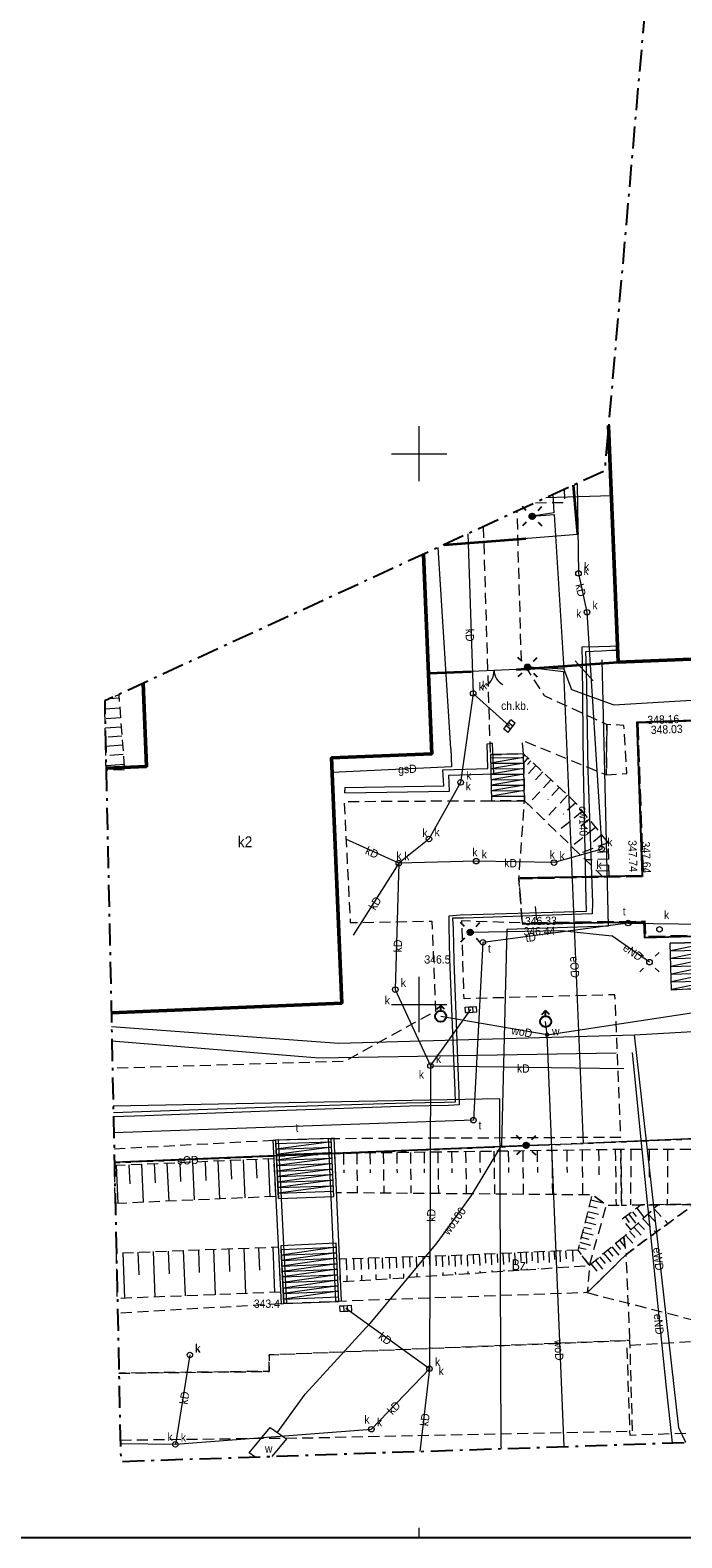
# Model space of a CAD drawing. Header units: metres. Extents: x 6605396 to 6605688, y 5559202 to 5559407.
# Tile 3 of 12: x 6605515 to 6605574, y 5559202 to 5559338. Entities that reach past the tile are written whole.
import ezdxf

# ---------------------------------------------------------------- set-up
doc = ezdxf.new("R2010")
doc.units = ezdxf.units.M
doc.header["$MEASUREMENT"] = 0
for name, pattern in [('1.0_0.5', [1.5, 1, -0.5]), ('1.5_0.5', [2, 1.5, -0.5]), ('212-500', [3.5, 2, -0.625, 0.25, -0.625]), ('egug-500', [1, 0.5, -0.5]), ('otob_500', [0])]:
    doc.linetypes.add(name, pattern=pattern)
doc.layers.get('0').update_dxf_attribs({"color": 2, "linetype": 'CONTINUOUS', "lineweight": 5})
for name, color, linetype in [('000 Inne (niezydentyfikowane)', 7, 'CONTINUOUS'), ('210-oznaczenie konturu użytku gruntowego', 7, 'CONTINUOUS'), ('218-kontur użytku gruntowego', 7, 'CONTINUOUS'), ('312-budynek ewidencyjny', 7, 'CONTINUOUS'), ('312-oznaczenie budynku ewidencyjnego-Atr117', 7, 'CONTINUOUS'), ('brama', 7, 'CONTINUOUS'), ('chodnik', 7, 'CONTINUOUS'), ('chodnik-Atr17', 7, 'CONTINUOUS'), ('hydrant', 7, 'CONTINUOUS'), ('jezdnia', 7, 'CONTINUOUS'), ('komora podziemna', 7, 'CONTINUOUS'), ('kratka ściekowa', 7, 'CONTINUOUS'), ('krawężnik', 7, 'CONTINUOUS'), ('latarnia', 7, 'CONTINUOUS'), ('maszt oświetleniowy', 7, 'CONTINUOUS'), ('Obszar opracowania', 7, 'CONTINUOUS'), ('obudowa ochronna przewodu', 7, 'CONTINUOUS'), ('ogrodzenie trwałe', 7, 'CONTINUOUS'), ('pikieta naturalna', 7, 'CONTINUOUS'), ('pikieta naturalna-Atr2', 7, 'CONTINUOUS'), ('pikieta sztuczna', 7, 'CONTINUOUS'), ('pikieta sztuczna-Atr2', 7, 'CONTINUOUS'), ('plac gier i zabaw', 7, 'CONTINUOUS'), ('przewód ciepłowniczy', 7, 'CONTINUOUS'), ('przewód ciepłowniczy-Atr1', 7, 'CONTINUOUS'), ('przewód elektroenergetyczny podziemny', 7, 'CONTINUOUS'), ('przewód elektroenergetyczny podziemny-Atr1', 7, 'CONTINUOUS'), ('przewód gazowy', 7, 'CONTINUOUS'), ('przewód gazowy-Atr1', 7, 'CONTINUOUS'), ('przewód kanalizacyjny', 7, 'CONTINUOUS'), ('przewód kanalizacyjny-Atr1', 7, 'CONTINUOUS'), ('przewód telekomunikacyjny podziemny', 7, 'CONTINUOUS'), ('przewód telekomunikacyjny podziemny-Atr1', 7, 'CONTINUOUS'), ('przewód wodociągowy', 7, 'CONTINUOUS'), ('przewód wodociągowy-Atr1', 7, 'CONTINUOUS'), ('Punkt budynku', 7, 'CONTINUOUS'), ('Ramki i opis wydruku', 7, 'CONTINUOUS'), ('schody w ciągu komunikacyjnym', 7, 'CONTINUOUS'), ('skarpa nieumocniona', 7, 'CONTINUOUS'), ('studnia kanalizacyjna', 7, 'CONTINUOUS'), ('studnia kanalizacyjna-Atr17', 7, 'CONTINUOUS'), ('słup przewodów napowietrznych', 7, 'CONTINUOUS'), ('Wstawianie ramki sekcyjnej z opisem', 7, 'CONTINUOUS'), ('właz do komory lub kanału', 7, 'CONTINUOUS'), ('właz do komory lub kanału - okrągły', 7, 'CONTINUOUS'), ('właz do komory lub kanału - okrągły-Atr17', 7, 'CONTINUOUS'), ('właz do komory lub kanału-Atr17', 7, 'CONTINUOUS'), ('zasuwa lub zawór', 7, 'CONTINUOUS'), ('zasuwa lub zawór-Atr17', 7, 'CONTINUOUS'), ('ściana oporowa (linia)', 7, 'CONTINUOUS')]:
    doc.layers.add(name, color=color, linetype=linetype)
doc.styles.get("Standard").update_dxf_attribs({"font": 'Working1250.shx', "width": 0.75})
doc.linetypes.add('902-500', pattern='A,3.75,0,[1,ksztalty.shx,S=0.5,R=0,X=0,Y=0],3.75', length=7.5)
doc.linetypes.add('otdn_500', pattern='A,5,0,[21,ksztalty.shx,S=0.5,R=0,X=-1,Y=0]', length=5)

# ---------------------------------------------------------------- blocks, each defined once
blk = doc.blocks.new('PUNKTBUD')
at = {"color": 0}
blk.add_circle((0, 0), 0.045, dxfattribs=at)
blk = doc.blocks.new('US15')
at = {"color": 0, "linetype": 'Continuous', "lineweight": 13}
blk.add_circle((0, 0), 0.25, dxfattribs=at)
blk = doc.blocks.new('US22')
at = {"color": 0, "linetype": 'Continuous', "lineweight": 13}
blk.add_circle((0, 0), 0.25, dxfattribs=at)
blk = doc.blocks.new('SUEM')
at = {"linetype": 'Continuous'}
h = blk.add_hatch(color=0, dxfattribs=at)
h.dxf.hatch_style = 1
edge = h.paths.add_edge_path()
edge.add_arc((0, 0), 0.25, 0, 360)
at = {"color": 0, "linetype": 'Continuous'}
for p, q in [((-0.53, 0.531), (-0.882, 0.885)), ((0.532, 0.531), (0.884, 0.885)), ((-0.53, -0.53), (-0.882, -0.883)), ((0.532, -0.53), (0.884, -0.883))]:
    blk.add_line(p, q, dxfattribs=at)
blk.add_circle((0, 0), 0.25, dxfattribs=at)
blk = doc.blocks.new('SM01')
at = {"color": 0, "linetype": 'Continuous', "lineweight": 13}
for p, q in [((-0.53, 0.531), (-0.883, 0.884)), ((0.531, 0.531), (0.884, 0.884)), ((-0.53, -0.53), (-0.883, -0.883)), ((0.531, -0.53), (0.884, -0.883))]:
    blk.add_line(p, q, dxfattribs=at)
blk.add_circle((0, 0), 0.25, dxfattribs=at)
blk = doc.blocks.new('US05')
at = {"color": 0, "linetype": 'Continuous', "lineweight": 13}
for p, q in [((-0.525, -0.25), (-0.525, 0.25)), ((-0.525, 0.25), (-0.175, 0.25)), ((-0.175, -0.25), (-0.175, 0.25)), ((-0.175, 0.25), (0.175, 0.25)), ((0.175, -0.25), (0.175, 0.25)), ((0.175, 0.25), (0.525, 0.25)), ((0.525, -0.25), (0.525, 0.25)), ((-0.525, -0.25), (-0.175, -0.25)), ((-0.175, -0.25), (0.175, -0.25)), ((0.175, -0.25), (0.525, -0.25))]:
    blk.add_line(p, q, dxfattribs=at)
blk = doc.blocks.new('SUWH')
at = {"color": 0, "linetype": 'Continuous'}
for p in [(-0.354, 0.646), (0, 0.5), (0.354, 0.646)]:
    blk.add_line(p, (0, 1), dxfattribs=at)
blk.add_circle((0, 0), 0.5, dxfattribs=at)
blk = doc.blocks.new('US25')
at = {"linetype": 'Continuous', "lineweight": 0}
h = blk.add_hatch(color=0, dxfattribs=at)
edge = h.paths.add_edge_path()
edge.add_arc((0, 0), 0.2, 0, 360)
blk = doc.blocks.new('OK02')
at = {"color": 0, "linetype": 'Continuous', "lineweight": 0}
for centre, start, end in [((-1.5, 0), 0, 60), ((1.5, 0), 120, 180)]:
    blk.add_arc(centre, 1.5, start, end, dxfattribs=at)
blk = doc.blocks.new('PW01')
at = {"linetype": 'Continuous', "lineweight": 13}
h = blk.add_hatch(color=0, dxfattribs=at)
edge = h.paths.add_edge_path()
edge.add_arc((0, 0), 0.045, 0, 360)

msp = doc.modelspace()

# ---------------------------------------------------------------- linework, layer by layer
at = {"layer": '000 Inne (niezydentyfikowane)', "color": 7, "linetype": 'Continuous', "lineweight": 13}
for p, q in [((6605522.84, 5559276.9), (6605521.486, 5559276.797)), ((6605522.77, 5559277.81), (6605521.888, 5559277.743)), ((6605522.91, 5559276.03), (6605521.59, 5559275.93)), ((6605522.97, 5559275.18), (6605521.522, 5559275.072)), ((6605523.04, 5559274.36), (6605521.79, 5559274.26)), ((6605523.1, 5559273.54), (6605521.557, 5559273.419)), ((6605523.16, 5559272.69), (6605521.93, 5559272.6)), ((6605523.23, 5559271.79), (6605521.594, 5559271.665)), ((6605529.43, 5559235.71), (6605529.58, 5559232.25)), ((6605530.58, 5559235.76), (6605530.66, 5559234.03)), ((6605531.74, 5559235.81), (6605531.89, 5559232.35)), ((6605532.89, 5559235.86), (6605532.97, 5559234.13)), ((6605534.04, 5559235.91), (6605534.19, 5559232.45)), ((6605535.19, 5559235.96), (6605535.26, 5559234.23)), ((6605536.3, 5559236.01), (6605536.45, 5559232.55)), ((6605522.51, 5559235.4), (6605522.66, 5559231.94)), ((6605523.66, 5559235.45), (6605523.74, 5559233.72)), ((6605524.82, 5559235.5), (6605524.97, 5559232.04)), ((6605525.97, 5559235.55), (6605526.05, 5559233.82)), ((6605527.12, 5559235.6), (6605527.28, 5559232.14)), ((6605528.28, 5559235.66), (6605528.35, 5559233.93)), ((6605524.48, 5559227.52), (6605524.56, 5559225.45)), ((6605525.86, 5559227.57), (6605526.01, 5559223.44)), ((6605527.23, 5559227.62), (6605527.31, 5559225.56)), ((6605528.6, 5559227.67), (6605528.76, 5559223.55)), ((6605529.98, 5559227.72), (6605530.05, 5559225.66)), ((6605531.35, 5559227.77), (6605531.5, 5559223.65)), ((6605532.72, 5559227.82), (6605532.8, 5559225.76)), ((6605534.08, 5559227.87), (6605534.24, 5559223.76)), ((6605535.43, 5559227.92), (6605535.51, 5559225.87)), ((6605536.71, 5559227.97), (6605536.86, 5559223.86)), ((6605523.11, 5559227.47), (6605523.26, 5559223.34))]:
    msp.add_line(p, q, dxfattribs=at)
at = {"layer": '218-kontur użytku gruntowego', "color": 3, "linetype": 'egug-500', "lineweight": 18, "flags": 128}
for points in [[(6605522.357, 5559235.63), (6605593.27, 5559238.55)], [(6605593.27, 5559238.55), (6605522.357, 5559235.63)]]:
    msp.add_lwpolyline(points, dxfattribs=at)
at = {"layer": '312-budynek ewidencyjny', "color": 7, "linetype": 'Continuous', "lineweight": 50, "flags": 128}
for points in [[(6605568.06, 5559281.07), (6605567.178, 5559302.548)], [(6605550.395, 5559290.874), (6605551.14, 5559272.76)], [(6605593.89, 5559282.13), (6605568.06, 5559281.07)], [(6605525.27, 5559271.6), (6605524.958, 5559279.157)], [(6605551.14, 5559272.76), (6605542.05, 5559272.39)], [(6605521.599, 5559271.448), (6605525.27, 5559271.6)], [(6605542.05, 5559272.39), (6605542.97, 5559250.11)], [(6605542.97, 5559250.11), (6605522.069, 5559249.248)]]:
    msp.add_lwpolyline(points, dxfattribs=at)
at = {"layer": 'brama', "color": 7, "linetype": 'otob_500', "lineweight": 18, "flags": 128}
msp.add_lwpolyline([(6605558.83, 5559280.4), (6605554.75, 5559280.23)], dxfattribs=at)
at = {"layer": 'chodnik', "color": 7, "linetype": '1.0_0.5', "lineweight": 18, "flags": 128}
for points in [[(6605560.55, 5559295.552), (6605563.21, 5559295.57), (6605563.184, 5559296.765)], [(6605556.46, 5559272.68), (6605559.46, 5559272.76), (6605559.36, 5559273.98), (6605566.98, 5559270.84), (6605567.02, 5559275.41), (6605561.38, 5559278.01), (6605559.27, 5559281.24), (6605558.891, 5559294.788)], [(6605555.807, 5559293.367), (6605556.41, 5559273.68), (6605556.46, 5559272.68)], [(6605556.56, 5559268.47), (6605543.19, 5559268.4), (6605543.75, 5559257.43), (6605551.15, 5559257.57), (6605551.48, 5559249.4), (6605543.23, 5559244.83), (6605522.175, 5559244.202)], [(6605522.33, 5559236.901), (6605536.97, 5559237.69), (6605542.03, 5559237.84), (6605568.28, 5559237.96), (6605567.76, 5559250.88), (6605554.07, 5559250.52), (6605553.87, 5559257.62), (6605559.35, 5559257.42), (6605559.04, 5559261.38), (6605559.56, 5559268.5), (6605556.56, 5559268.47)], [(6605522.761, 5559216.53), (6605536.38, 5559216.69), (6605536.38, 5559218.19), (6605569.12, 5559219.5), (6605568.78, 5559227.31), (6605565.25, 5559223.84), (6605542.7, 5559223.05), (6605537.72, 5559222.84), (6605522.646, 5559221.97)], [(6605522.889, 5559210.461), (6605540.28, 5559210.67), (6605569.36, 5559211.28), (6605569.12, 5559219.5), (6605536.38, 5559218.19), (6605536.38, 5559216.69), (6605522.761, 5559216.53)]]:
    msp.add_lwpolyline(points, dxfattribs=at)
msp.add_lwpolyline([(6605567.02, 5559275.41), (6605566.98, 5559270.84), (6605568.84, 5559270.97), (6605568.56, 5559275.34)], close=True, dxfattribs=at)
at = {"layer": 'jezdnia', "color": 7, "linetype": '1.5_0.5', "lineweight": 18, "flags": 128}
msp.add_lwpolyline([(6605569.83, 5559275.53), (6605570.33, 5559261.6), (6605559.04, 5559261.38), (6605559.35, 5559257.42), (6605570.48, 5559257.58), (6605570.53, 5559256.19), (6605590, 5559256.74), (6605589.61, 5559264.93), (6605589.89, 5559266.69), (6605590.37, 5559268.16), (6605590.76, 5559268.9), (6605592.25, 5559270.75), (6605594.22, 5559271.93), (6605596.3, 5559272.88), (6605597.78, 5559273.42), (6605598.73, 5559273.76), (6605599.9, 5559274.21), (6605601.23, 5559274.94), (6605602.45, 5559275.72), (6605603.71, 5559276.78), (6605604.79, 5559277.86), (6605605.7, 5559279.04), (6605606.53, 5559280.33), (6605607.12, 5559281.69), (6605607.54, 5559283.16), (6605609.69, 5559306.63), (6605609.81, 5559307.3), (6605610.33, 5559308.33), (6605610.73, 5559309), (6605611.42, 5559309.83), (6605611.91, 5559310.27), (6605612.77, 5559310.93), (6605613.51, 5559311.2), (6605613.85, 5559311.23), (6605614.22, 5559312.04), (6605606.93, 5559315.54), (6605605.44, 5559298.46), (6605604.25, 5559284.49), (6605604.04, 5559283.39), (6605603.44, 5559281.98), (6605602.3, 5559280.31), (6605601.2, 5559279.15), (6605599.98, 5559278.22), (6605598.62, 5559277.47), (6605597.22, 5559276.88), (6605596.13, 5559276.62), (6605595.35, 5559276.53), (6605593.39, 5559276.34)], close=True, dxfattribs=at)
at = {"layer": 'komora podziemna', "color": 5, "linetype": 'Continuous', "lineweight": 18, "flags": 128}
for points in [[(6605534.59, 5559209.3), (6605536.49, 5559211.6), (6605537.96, 5559210.56), (6605536.639, 5559208.979)], [(6605535.1, 5559208.928), (6605534.59, 5559209.3)]]:
    msp.add_lwpolyline(points, dxfattribs=at)
at = {"layer": 'krawężnik', "color": 7, "linetype": 'Continuous', "lineweight": 25, "flags": 128}
for points in [[(6605593.38, 5559276.44), (6605569.74, 5559275.61), (6605570.22, 5559261.68), (6605559.14, 5559261.48)], [(6605559.35, 5559257.33), (6605570.39, 5559257.49), (6605570.45, 5559256.08), (6605590.12, 5559256.61), (6605589.74, 5559264.94), (6605590.02, 5559266.65)]]:
    msp.add_lwpolyline(points, dxfattribs=at)
at = {"layer": 'Obszar opracowania', "color": 7, "linetype": '212-500', "lineweight": 25, "flags": 128}
msp.add_lwpolyline([(6605574.41, 5559385.49), (6605566.82, 5559298.44), (6605521.47, 5559277.55), (6605522.93, 5559208.52), (6605592.75, 5559210.86), (6605640.73, 5559236.61), (6605668.25, 5559364.32)], close=True, dxfattribs=at)
at = {"layer": 'obudowa ochronna przewodu', "color": 52, "linetype": 'Continuous', "lineweight": 35, "flags": 128}
for points in [[(6605564.38, 5559292.68), (6605563.994, 5559297.138)], [(6605552.261, 5559291.734), (6605559.68, 5559292.31)]]:
    msp.add_lwpolyline(points, dxfattribs=at)
at = {"layer": 'ogrodzenie trwałe', "color": 7, "linetype": '902-500', "lineweight": 35, "flags": 128}
for points in [[(6605558.83, 5559280.4), (6605568.06, 5559281.07)], [(6605550.84, 5559280.07), (6605554.75, 5559280.23)]]:
    msp.add_lwpolyline(points, dxfattribs=at)
at = {"layer": 'plac gier i zabaw', "color": 7, "linetype": '1.0_0.5', "lineweight": 18, "flags": 128}
for points in [[(6605565.25, 5559223.84), (6605575.31, 5559221.25), (6605587.69, 5559221.73), (6605585.74, 5559224.92), (6605582.4, 5559228.48), (6605579.26, 5559230.33), (6605574.96, 5559231.86), (6605570.53, 5559228.62), (6605568.78, 5559227.31)], [(6605582.72, 5559217.39), (6605575.35, 5559217.03), (6605575.33, 5559219.42), (6605568.83, 5559219.04), (6605569.1, 5559210.91), (6605582.82, 5559211.4)]]:
    msp.add_lwpolyline(points, close=True, dxfattribs=at)
at = {"layer": 'przewód ciepłowniczy', "color": 212, "linetype": 'Continuous', "lineweight": 18, "flags": 128}
for points in [[(6605567.44, 5559296.18), (6605561.503, 5559295.991)], [(6605522.26, 5559240.179), (6605524.8, 5559240.28), (6605536.84, 5559240.72), (6605548.85, 5559241.08), (6605552.29, 5559241.12), (6605553.29, 5559241.15), (6605553.26, 5559242.14), (6605552.78, 5559254.15), (6605552.71, 5559257.12), (6605552.71, 5559258.06), (6605553.71, 5559258.14), (6605564.22, 5559258.44), (6605565.17, 5559258.48), (6605565.16, 5559259.47), (6605564.92, 5559271.45), (6605564.81, 5559280.96), (6605564.8, 5559282.47), (6605566.28, 5559282.5), (6605567.32, 5559282.52), (6605568, 5559282.56)], [(6605568.02, 5559282.13), (6605567.46, 5559282.12), (6605566.55, 5559282.07), (6605565.1, 5559282.02), (6605565.15, 5559280.54), (6605565.29, 5559271.24), (6605565.72, 5559259.22), (6605565.68, 5559258.23), (6605564.76, 5559258.21), (6605554.03, 5559257.83), (6605553.02, 5559257.83), (6605553.07, 5559256.85), (6605553.13, 5559253.93), (6605553.61, 5559241.87), (6605553.63, 5559240.89), (6605552.65, 5559240.84), (6605549.15, 5559240.78), (6605537.15, 5559240.35), (6605525.11, 5559239.89), (6605522.268, 5559239.808)]]:
    msp.add_lwpolyline(points, dxfattribs=at)
at = {"layer": 'przewód elektroenergetyczny podziemny', "color": 1, "linetype": 'Continuous', "lineweight": 18, "flags": 128}
for points in [[(6605569.53, 5559247.24), (6605606.04, 5559249.34), (6605604.09, 5559291.09), (6605603.25, 5559311.57), (6605592.7, 5559310.99)], [(6605562.124, 5559296.277), (6605562.22, 5559294.63), (6605560.25, 5559294.32), (6605562.26, 5559294.48), (6605563.12, 5559280.45), (6605559.83, 5559280.62), (6605563.09, 5559280.23), (6605564.89, 5559237.38)], [(6605564.14, 5559281.21), (6605565.77, 5559279.39)], [(6605563.12, 5559280.45), (6605563.81, 5559278.59), (6605567.67, 5559277.2), (6605586.29, 5559278.32)], [(6605560.52, 5559258.88), (6605560.65, 5559257.67)], [(6605554.63, 5559256.55), (6605562.91, 5559256.73), (6605567.49, 5559256.23)], [(6605570.89, 5559253.84), (6605567.49, 5559256.23)], [(6605522.095, 5559247.996), (6605542.71, 5559246.5), (6605569.53, 5559247.24)], [(6605522.123, 5559246.69), (6605540.9, 5559245.17), (6605567.88, 5559245.61)], [(6605574.187, 5559210.238), (6605573.55, 5559211.58), (6605569.53, 5559247.24)], [(6605572.975, 5559210.197), (6605572.45, 5559215.2), (6605570.38, 5559235.3), (6605569.34, 5559245.64)], [(6605557.483, 5559209.678), (6605557.44, 5559209.82), (6605557.32, 5559241.43), (6605522.248, 5559240.754)], [(6605522.355, 5559235.712), (6605535.52, 5559236.25), (6605559.7, 5559237.22), (6605564.89, 5559237.38)], [(6605564.63, 5559237.42), (6605582.11, 5559238.18)]]:
    msp.add_lwpolyline(points, dxfattribs=at)
at = {"layer": 'przewód gazowy', "color": 52, "linetype": 'Continuous', "lineweight": 18, "flags": 128}
for points in [[(6605552.262, 5559291.734), (6605564.38, 5559292.68), (6605563.995, 5559297.139)], [(6605552.87, 5559273.25), (6605551.713, 5559291.481)], [(6605552.87, 5559273.25), (6605552.94, 5559271.58), (6605542.1, 5559271.06)]]:
    msp.add_lwpolyline(points, dxfattribs=at)
at = {"layer": 'przewód kanalizacyjny', "color": 34, "linetype": 'Continuous', "lineweight": 18, "flags": 128}
for points in [[(6605564.34, 5559297.298), (6605564.45, 5559289.13), (6605565.22, 5559285.61), (6605566.56, 5559264.11)], [(6605554.401, 5559292.719), (6605554.9, 5559278.24), (6605553.76, 5559270.16), (6605550.89, 5559265.02), (6605548.15, 5559262.83)], [(6605554.9, 5559278.24), (6605558.19, 5559275.27)], [(6605548.15, 5559262.83), (6605543.35, 5559265.02)], [(6605566.56, 5559264.11), (6605562.23, 5559262.88), (6605555.17, 5559263.01), (6605548.15, 5559262.83)], [(6605548.15, 5559262.83), (6605544.01, 5559256.3)], [(6605548.15, 5559262.83), (6605547.83, 5559251.35), (6605551.02, 5559244.44)], [(6605551.02, 5559244.44), (6605554.7, 5559249.54)], [(6605551.02, 5559244.44), (6605550.93, 5559216.93)], [(6605551.02, 5559244.44), (6605568.55, 5559244.18)], [(6605550.93, 5559216.93), (6605543.35, 5559222.41)], [(6605529.2, 5559218.18), (6605527.88, 5559210.07)], [(6605527.88, 5559210.07), (6605545.67, 5559211.44), (6605550.93, 5559216.93)], [(6605550.93, 5559216.93), (6605550.063, 5559209.429)], [(6605522.895, 5559210.159), (6605527.88, 5559210.07)]]:
    msp.add_lwpolyline(points, dxfattribs=at)
at = {"layer": 'przewód telekomunikacyjny podziemny', "color": 30, "linetype": 'Continuous', "lineweight": 18, "flags": 128}
for points in [[(6605568.96, 5559257.39), (6605555.78, 5559255.64)], [(6605568.96, 5559257.39), (6605616.84, 5559256.75)], [(6605555.78, 5559255.64), (6605554.92, 5559239.5), (6605522.299, 5559238.348)]]:
    msp.add_lwpolyline(points, dxfattribs=at)
at = {"layer": 'przewód wodociągowy', "color": 5, "linetype": 'Continuous', "lineweight": 18, "flags": 128}
for points in [[(6605566.56, 5559281.29), (6605567.13, 5559257.12), (6605557.96, 5559256.82), (6605557.47, 5559237.24), (6605554.71, 5559232.65), (6605551.59, 5559228.35), (6605545.51, 5559221.05), (6605539.66, 5559214.62)], [(6605561.6, 5559247.25), (6605613.76, 5559255.19)], [(6605561.6, 5559247.25), (6605551.95, 5559248.92)], [(6605561.6, 5559247.25), (6605561.47, 5559248.45)], [(6605563.16, 5559209.868), (6605561.6, 5559247.25)], [(6605537.13, 5559211.1), (6605539.66, 5559214.62)], [(6605535.08, 5559208.927), (6605535.09, 5559208.94)]]:
    msp.add_lwpolyline(points, dxfattribs=at)
at = {"layer": 'Ramki i opis wydruku', "color": 7, "linetype": 'Continuous', "lineweight": 13, "flags": 128}
for points in [[(6605396.17, 5559201.63), (6605688.07, 5559201.63), (6605688.07, 5559406.53), (6605396.17, 5559406.53)], [(6605396.17, 5559201.58), (6605688.07, 5559201.58), (6605688.07, 5559398.58), (6605396.17, 5559398.58)]]:
    msp.add_lwpolyline(points, close=True, dxfattribs=at)
at = {"layer": 'schody w ciągu komunikacyjnym', "color": 7, "linetype": 'Continuous', "lineweight": 18, "flags": 128}
for points in [[(6605556.46, 5559272.68), (6605556.5, 5559271.18), (6605556.5, 5559271.18), (6605556.56, 5559268.47), (6605556.56, 5559268.47), (6605559.56, 5559268.5), (6605559.56, 5559268.5), (6605559.46, 5559272.76), (6605559.46, 5559272.76), (6605556.46, 5559272.68), (6605556.47, 5559272.4), (6605559.47, 5559272.42), (6605556.48, 5559271.9), (6605559.48, 5559271.92), (6605556.49, 5559271.4), (6605559.49, 5559271.42), (6605556.51, 5559270.9), (6605559.5, 5559270.92), (6605556.52, 5559270.4), (6605559.51, 5559270.42), (6605556.53, 5559269.9), (6605559.53, 5559269.92), (6605556.54, 5559269.4), (6605559.54, 5559269.42), (6605556.55, 5559268.9), (6605559.55, 5559268.92)], [(6605576.67, 5559255.67), (6605576.77, 5559251.53), (6605576.77, 5559251.53), (6605572.89, 5559251.29), (6605572.89, 5559251.29), (6605572.78, 5559255.56), (6605572.78, 5559255.56), (6605576.67, 5559255.67), (6605572.78, 5559255.56), (6605576.67, 5559255.66), (6605572.8, 5559254.86), (6605576.69, 5559254.96), (6605572.82, 5559254.16), (6605576.7, 5559254.26), (6605572.83, 5559253.46), (6605576.72, 5559253.56), (6605572.85, 5559252.76), (6605576.74, 5559252.86), (6605572.87, 5559252.06), (6605576.75, 5559252.16), (6605572.89, 5559251.36), (6605574.87, 5559251.41)], [(6605537.24, 5559232.38), (6605542.27, 5559232.57), (6605542.27, 5559232.57), (6605542.03, 5559237.84), (6605542.03, 5559237.84), (6605536.97, 5559237.69), (6605536.97, 5559237.69), (6605537.24, 5559232.38), (6605536.99, 5559237.37), (6605542.04, 5559237.54), (6605537.01, 5559236.87), (6605542.07, 5559237.04), (6605537.04, 5559236.37), (6605542.09, 5559236.55), (6605537.06, 5559235.87), (6605542.11, 5559236.05), (6605537.09, 5559235.37), (6605542.13, 5559235.55), (6605537.11, 5559234.87), (6605542.16, 5559235.05), (6605537.14, 5559234.37), (6605542.18, 5559234.55), (6605537.16, 5559233.87), (6605542.2, 5559234.05), (6605537.19, 5559233.37), (6605542.23, 5559233.55), (6605537.21, 5559232.87), (6605542.25, 5559233.05)], [(6605537.72, 5559222.84), (6605542.7, 5559223.05), (6605542.7, 5559223.05), (6605542.46, 5559228.33), (6605542.46, 5559228.33), (6605537.45, 5559228.1), (6605537.45, 5559228.1), (6605537.72, 5559222.84), (6605537.47, 5559227.75), (6605542.48, 5559227.96), (6605537.49, 5559227.25), (6605542.5, 5559227.46), (6605537.52, 5559226.75), (6605542.52, 5559226.96), (6605537.54, 5559226.25), (6605542.55, 5559226.46), (6605537.57, 5559225.75), (6605542.57, 5559225.96), (6605537.6, 5559225.26), (6605542.59, 5559225.46), (6605537.62, 5559224.76), (6605542.61, 5559224.96), (6605537.65, 5559224.26), (6605542.64, 5559224.46), (6605537.67, 5559223.76), (6605542.66, 5559223.96), (6605537.7, 5559223.26), (6605542.68, 5559223.46)]]:
    msp.add_lwpolyline(points, dxfattribs=at)
at = {"layer": 'skarpa nieumocniona', "color": 7, "linetype": '1.0_0.5', "lineweight": 18, "flags": 128}
for points in [[(6605523.27, 5559271.29), (6605521.6, 5559271.26), (6605521.47, 5559277.55), (6605522.75, 5559278.14)], [(6605559.56, 5559268.5), (6605566.63, 5559261.62), (6605567.24, 5559261.63), (6605567.16, 5559264.67), (6605564.19, 5559268.32), (6605559.46, 5559272.76)], [(6605568.29, 5559236.83), (6605568.36, 5559231.79), (6605580.21, 5559231.91), (6605591.91, 5559229.92), (6605595.13, 5559257.97), (6605596.02, 5559268.44), (6605591.81, 5559258.88), (6605591.5, 5559252.85), (6605587.75, 5559235.15), (6605583.44, 5559236.81)], [(6605536.97, 5559232.57), (6605522.43, 5559231.93), (6605522.36, 5559235.4), (6605536.8, 5559236.03)], [(6605542.31, 5559236.47), (6605542.48, 5559232.94), (6605565.68, 5559232.74), (6605566.98, 5559231.79), (6605568.36, 5559231.79), (6605568.29, 5559236.83)], [(6605565.45, 5559226.3), (6605566.98, 5559231.79), (6605565.68, 5559232.74), (6605564.4, 5559227.7)], [(6605569.21, 5559229.53), (6605571.64, 5559231.82), (6605570.15, 5559231.81), (6605568.41, 5559230.49)], [(6605568.55, 5559228.91), (6605568.78, 5559227.31), (6605570.53, 5559228.62), (6605574.96, 5559231.86), (6605571.64, 5559231.82)], [(6605568.55, 5559228.91), (6605565.45, 5559226.3), (6605565.25, 5559223.84), (6605568.78, 5559227.31)], [(6605537.42, 5559223.88), (6605522.62, 5559223.31), (6605522.53, 5559227.44), (6605537.21, 5559227.99)], [(6605564.4, 5559227.7), (6605553.38, 5559227.21), (6605542.78, 5559226.88), (6605542.81, 5559224.82), (6605565.45, 5559226.3)]]:
    msp.add_lwpolyline(points, close=True, dxfattribs=at)
for points in [[(6605559.86, 5559272.39), (6605559.48, 5559271.98)], [(6605560.59, 5559271.7), (6605559.51, 5559270.56)], [(6605559.57, 5559272.65), (6605559.52, 5559272.6)], [(6605560.14, 5559272.12), (6605559.82, 5559271.77)], [(6605561.96, 5559270.41), (6605559.88, 5559268.19)], [(6605561.22, 5559271.11), (6605560.38, 5559270.21)], [(6605563.46, 5559269.01), (6605561.35, 5559266.76)], [(6605562.71, 5559269.71), (6605561.66, 5559268.59)], [(6605564.82, 5559267.54), (6605562.49, 5559265.64)], [(6605564.2, 5559268.31), (6605563.06, 5559267.26)], [(6605566.01, 5559266.09), (6605563.85, 5559264.33)], [(6605565.43, 5559266.8), (6605564.3, 5559265.89)], [(6605567.15, 5559264.68), (6605564.51, 5559263.69)], [(6605566.57, 5559265.39), (6605565.54, 5559264.54)], [(6605567.2, 5559263.18), (6605565.08, 5559263.13)], [(6605567.18, 5559263.85), (6605565.84, 5559263.77)], [(6605567.23, 5559262.13), (6605566.14, 5559262.1)], [(6605567.21, 5559262.65), (6605566.41, 5559262.63)], [(6605543.13, 5559236.48), (6605543.16, 5559234.71)], [(6605544.33, 5559236.5), (6605544.38, 5559232.92)], [(6605545.53, 5559236.51), (6605545.56, 5559234.71)], [(6605546.74, 5559236.53), (6605546.79, 5559232.9)], [(6605547.96, 5559236.55), (6605547.99, 5559234.72)], [(6605549.2, 5559236.57), (6605549.25, 5559232.88)], [(6605550.44, 5559236.58), (6605550.46, 5559234.73)], [(6605551.69, 5559236.6), (6605551.74, 5559232.86)], [(6605552.94, 5559236.62), (6605552.97, 5559234.73)], [(6605554.21, 5559236.63), (6605554.27, 5559232.84)], [(6605555.49, 5559236.65), (6605555.52, 5559234.74)], [(6605556.78, 5559236.67), (6605556.83, 5559232.82)], [(6605558.08, 5559236.69), (6605558.1, 5559234.75)], [(6605559.39, 5559236.71), (6605559.44, 5559232.79)], [(6605560.7, 5559236.72), (6605560.73, 5559234.75)], [(6605562.03, 5559236.74), (6605562.09, 5559232.77)], [(6605563.38, 5559236.76), (6605563.41, 5559234.76)], [(6605564.77, 5559236.78), (6605564.82, 5559232.75)], [(6605566.28, 5559236.8), (6605566.31, 5559234.53)], [(6605567.79, 5559236.82), (6605567.86, 5559231.79)], [(6605569.19, 5559236.83), (6605569.18, 5559231.8)], [(6605570.86, 5559236.83), (6605570.85, 5559234.32)], [(6605572.52, 5559236.82), (6605572.51, 5559231.83)], [(6605565.42, 5559231.71), (6605566.14, 5559231.53)], [(6605565.56, 5559232.26), (6605566.76, 5559231.95)], [(6605565.05, 5559230.26), (6605566.45, 5559229.91)], [(6605565.17, 5559230.74), (6605565.88, 5559230.56)], [(6605565.29, 5559231.22), (6605566.72, 5559230.85)], [(6605568.69, 5559230.71), (6605569.06, 5559230.22)], [(6605569.01, 5559230.95), (6605569.72, 5559230.01)], [(6605569.34, 5559231.19), (6605569.68, 5559230.74)], [(6605569.75, 5559231.51), (6605570.4, 5559230.65)], [(6605570.29, 5559230.55), (6605571.47, 5559229.31)], [(6605570.75, 5559230.98), (6605571.37, 5559230.33)], [(6605571.28, 5559231.48), (6605572.57, 5559230.11)], [(6605564.7, 5559228.87), (6605565.38, 5559228.69)], [(6605564.81, 5559229.33), (6605566.2, 5559228.98)], [(6605564.93, 5559229.79), (6605565.63, 5559229.62)], [(6605568.71, 5559229.06), (6605569.7, 5559228)], [(6605569.08, 5559229.41), (6605569.59, 5559228.86)], [(6605569.46, 5559229.77), (6605570.54, 5559228.63)], [(6605569.87, 5559230.15), (6605570.43, 5559229.56)], [(6605560.22, 5559227.51), (6605560.25, 5559226.74)], [(6605560.73, 5559227.54), (6605560.8, 5559226)], [(6605561.24, 5559227.56), (6605561.27, 5559226.79)], [(6605561.75, 5559227.58), (6605561.81, 5559226.06)], [(6605562.25, 5559227.6), (6605562.28, 5559226.85)], [(6605562.76, 5559227.63), (6605562.82, 5559226.13)], [(6605563.28, 5559227.65), (6605563.32, 5559226.91)], [(6605563.9, 5559227.68), (6605563.97, 5559226.2)], [(6605564.46, 5559227.95), (6605565.14, 5559227.78)], [(6605564.58, 5559228.41), (6605565.94, 5559228.06)], [(6605567.11, 5559227.7), (6605567.58, 5559227.15)], [(6605567.47, 5559228), (6605568.38, 5559226.92)], [(6605567.82, 5559228.3), (6605568.27, 5559227.77)], [(6605568.17, 5559228.59), (6605568.68, 5559227.97)], [(6605543.37, 5559226.9), (6605543.44, 5559224.86)], [(6605544.04, 5559226.92), (6605544.07, 5559225.91)], [(6605544.7, 5559226.94), (6605544.77, 5559224.95)], [(6605545.36, 5559226.96), (6605545.39, 5559225.98)], [(6605546, 5559226.98), (6605546.07, 5559225.03)], [(6605546.64, 5559227), (6605546.67, 5559226.04)], [(6605547.28, 5559227.02), (6605547.34, 5559225.12)], [(6605547.9, 5559227.04), (6605547.93, 5559226.1)], [(6605548.52, 5559227.06), (6605548.58, 5559225.2)], [(6605549.13, 5559227.08), (6605549.16, 5559226.16)], [(6605549.74, 5559227.1), (6605549.79, 5559225.28)], [(6605550.33, 5559227.12), (6605550.36, 5559226.22)], [(6605550.92, 5559227.13), (6605550.98, 5559225.35)], [(6605551.51, 5559227.15), (6605551.54, 5559226.27)], [(6605552.09, 5559227.17), (6605552.14, 5559225.43)], [(6605552.66, 5559227.19), (6605552.68, 5559226.33)], [(6605553.22, 5559227.21), (6605553.28, 5559225.5)], [(6605553.78, 5559227.23), (6605553.82, 5559226.39)], [(6605554.34, 5559227.25), (6605554.42, 5559225.58)], [(6605554.89, 5559227.28), (6605554.93, 5559226.45)], [(6605555.44, 5559227.3), (6605555.52, 5559225.65)], [(6605555.99, 5559227.33), (6605556.02, 5559226.51)], [(6605556.53, 5559227.35), (6605556.6, 5559225.72)], [(6605557.07, 5559227.37), (6605557.1, 5559226.57)], [(6605557.6, 5559227.4), (6605557.67, 5559225.79)], [(6605558.13, 5559227.42), (6605558.17, 5559226.62)], [(6605558.66, 5559227.44), (6605558.73, 5559225.86)], [(6605559.18, 5559227.47), (6605559.22, 5559226.68)], [(6605559.7, 5559227.49), (6605559.77, 5559225.93)], [(6605565.59, 5559226.42), (6605566.11, 5559225.8)], [(6605565.99, 5559226.75), (6605566.99, 5559225.55)], [(6605566.37, 5559227.08), (6605566.86, 5559226.49)], [(6605566.75, 5559227.39), (6605567.71, 5559226.25)]]:
    msp.add_lwpolyline(points, dxfattribs=at)
at = {"layer": 'Wstawianie ramki sekcyjnej z opisem', "color": 7, "linetype": 'Continuous', "lineweight": 13, "flags": 128}
for points in [[(6605550, 5559297.5), (6605550, 5559302.5)], [(6605547.5, 5559300), (6605552.5, 5559300)], [(6605550, 5559247.5), (6605550, 5559252.5)], [(6605547.5, 5559250), (6605552.5, 5559250)], [(6605550, 5559201.58), (6605550, 5559202.5)]]:
    msp.add_lwpolyline(points, dxfattribs=at)
at = {"layer": 'właz do komory lub kanału', "color": 5, "linetype": 'Continuous', "lineweight": 18, "flags": 128}
for points in [[(6605534.59, 5559209.3), (6605536.49, 5559211.6), (6605537.96, 5559210.56), (6605536.639, 5559208.979)], [(6605535.1, 5559208.928), (6605534.59, 5559209.3)]]:
    msp.add_lwpolyline(points, dxfattribs=at)
at = {"layer": 'ściana oporowa (linia)', "color": 0, "lineweight": 18}
for p, q in [((6605556.160162, 5559273.670997), (6605556.41, 5559273.68)), ((6605556.241108, 5559271.422899), (6605556.160162, 5559273.670997)), ((6605552.15825, 5559271.312768), (6605556.241108, 5559271.422899)), ((6605552.228158, 5559269.855601), (6605552.15825, 5559271.312768)), ((6605543.256001, 5559269.709968), (6605552.228158, 5559269.855601)), ((6605543.256001, 5559269.709968), (6605543.26, 5559269.46)), ((6605537.219687, 5559237.702497), (6605536.97, 5559237.69)), ((6605537.219687, 5559237.702497), (6605537.969687, 5559222.852497)), ((6605541.780253, 5559237.82875), (6605542.03, 5559237.84)), ((6605542.450253, 5559223.03875), (6605541.780253, 5559237.82875)), ((6605537.969687, 5559222.852497), (6605537.72, 5559222.84)), ((6605542.450253, 5559223.03875), (6605542.7, 5559223.05))]:
    msp.add_line(p, q, dxfattribs=at)
at = {"layer": 'ściana oporowa (linia)', "color": 0, "linetype": 'otdn_500', "lineweight": 18}
for p, q in [((6605556.659838, 5559273.689003), (6605556.41, 5559273.68)), ((6605556.758892, 5559270.937101), (6605556.659838, 5559273.689003)), ((6605552.68175, 5559270.827232), (6605556.758892, 5559270.937101)), ((6605552.751842, 5559269.364399), (6605552.68175, 5559270.827232)), ((6605543.263999, 5559269.210032), (6605543.26, 5559269.46)), ((6605543.263999, 5559269.210032), (6605552.751842, 5559269.364399)), ((6605536.720313, 5559237.677503), (6605536.97, 5559237.69)), ((6605536.720313, 5559237.677503), (6605537.470313, 5559222.827503)), ((6605542.279747, 5559237.85125), (6605542.03, 5559237.84)), ((6605542.949747, 5559223.06125), (6605542.279747, 5559237.85125)), ((6605537.470313, 5559222.827503), (6605537.72, 5559222.84)), ((6605542.949747, 5559223.06125), (6605542.7, 5559223.05))]:
    msp.add_line(p, q, dxfattribs=at)

# ---------------------------------------------------------------- block references
at = {"layer": 'brama', "color": 7, "linetype": 'Continuous', "lineweight": 18, "rotation": 182.386}
msp.add_blockref('OK02', (6605556.79, 5559280.315), dxfattribs=at)
at = {"layer": 'hydrant', "color": 5, "linetype": 'Continuous', "lineweight": 18}
for p in [(6605551.95, 5559248.92), (6605561.47, 5559248.45)]:
    msp.add_blockref('SUWH', p, dxfattribs=at)
at = {"layer": 'komora podziemna', "color": 30, "linetype": 'Continuous', "lineweight": 18}
for p in [(6605568.96, 5559257.39), (6605555.78, 5559255.64), (6605554.92, 5559239.5)]:
    msp.add_blockref('US15', p, dxfattribs=at)
at = {"layer": 'kratka ściekowa', "color": 34, "linetype": 'Continuous', "lineweight": 18}
for p, rotation in [((6605558.19, 5559275.27), 52.842), ((6605554.7, 5559249.54), 3.366), ((6605543.35, 5559222.41), 3.313)]:
    msp.add_blockref('US05', p, dxfattribs=dict(at, rotation=rotation))
at = {"layer": 'latarnia', "color": 7, "linetype": 'Continuous', "lineweight": 18}
msp.add_blockref('SM01', (6605570.89, 5559253.84), dxfattribs=at)
at = {"layer": 'maszt oświetleniowy', "color": 7, "linetype": 'Continuous', "lineweight": 18}
for p in [(6605560.25, 5559294.32), (6605559.83, 5559280.62), (6605554.63, 5559256.55), (6605559.7, 5559237.22)]:
    msp.add_blockref('SUEM', p, dxfattribs=at)
at = {"layer": 'pikieta naturalna', "color": 7, "linetype": 'Continuous', "lineweight": 13}
for p in [(6605550.48, 5559253.95), (6605535, 5559222.7)]:
    msp.add_blockref('PW01', p, dxfattribs=at)
at = {"layer": 'pikieta sztuczna', "color": 7, "linetype": 'Continuous', "lineweight": 13}
for p in [(6605569.74, 5559275.61), (6605569.83, 5559275.53), (6605570.22, 5559261.68), (6605570.33, 5559261.6), (6605559.35, 5559257.42), (6605559.35, 5559257.33)]:
    msp.add_blockref('PW01', p, dxfattribs=at)
at = {"layer": 'Punkt budynku', "color": 5, "linetype": 'Continuous', "lineweight": 18}
for p in [(6605568.06, 5559281.07), (6605551.14, 5559272.76), (6605525.27, 5559271.6), (6605542.05, 5559272.39), (6605542.97, 5559250.11)]:
    msp.add_blockref('PUNKTBUD', p, dxfattribs=at)
at = {"layer": 'studnia kanalizacyjna', "color": 34, "linetype": 'Continuous', "lineweight": 18}
for p in [(6605564.45, 5559289.13), (6605565.22, 5559285.61), (6605554.9, 5559278.24), (6605553.76, 5559270.16), (6605550.89, 5559265.02), (6605548.15, 5559262.83), (6605555.17, 5559263.01), (6605562.23, 5559262.88), (6605566.56, 5559264.11), (6605547.83, 5559251.35), (6605551.02, 5559244.44), (6605529.2, 5559218.18), (6605550.93, 5559216.93), (6605545.67, 5559211.44), (6605527.88, 5559210.07)]:
    msp.add_blockref('US15', p, dxfattribs=at)
at = {"layer": 'słup przewodów napowietrznych', "color": 7, "linetype": 'Continuous', "lineweight": 18}
msp.add_blockref('US15', (6605570.89, 5559253.84), dxfattribs=at)
at = {"layer": 'właz do komory lub kanału - okrągły', "color": 7, "linetype": 'Continuous', "lineweight": 18}
for p in [(6605564.45, 5559289.13), (6605565.22, 5559285.61), (6605554.9, 5559278.24), (6605553.76, 5559270.16), (6605550.89, 5559265.02), (6605548.15, 5559262.83), (6605555.17, 5559263.01), (6605562.23, 5559262.88), (6605566.56, 5559264.11), (6605568.96, 5559257.39), (6605571.8, 5559256.82), (6605555.78, 5559255.64), (6605547.83, 5559251.35), (6605551.02, 5559244.44), (6605554.92, 5559239.5), (6605529.2, 5559218.18), (6605550.93, 5559216.93), (6605545.67, 5559211.44), (6605527.88, 5559210.07)]:
    msp.add_blockref('US22', p, dxfattribs=at)
at = {"layer": 'zasuwa lub zawór', "color": 5, "linetype": 'Continuous', "lineweight": 18}
msp.add_blockref('US25', (6605561.6, 5559247.25), dxfattribs=at)

# ---------------------------------------------------------------- texts
at = {"layer": '210-oznaczenie konturu użytku gruntowego', "color": 3, "linetype": 'Continuous', "lineweight": 13, "insert": (6605558.4, 5559225.866667), "char_height": 1, "attachment_point": 7, "line_spacing_factor": 0.6}
msp.add_mtext('\\fArial|b0|i0|c238238|p39;\\H1x;\\W0.79;Bz', dxfattribs=at)
at = {"layer": '312-oznaczenie budynku ewidencyjnego-Atr117', "color": 7, "insert": (6605534.2, 5559264.763333), "char_height": 1, "attachment_point": 5, "line_spacing_factor": 0.6}
msp.add_mtext('\\fArial|b0|i0|c238238|p39;\\H1x;\\W0.9;k2', dxfattribs=at)
at = {"layer": 'chodnik-Atr17', "color": 7, "insert": (6605557.43, 5559276.73), "char_height": 0.75, "attachment_point": 7, "line_spacing_factor": 0.6}
msp.add_mtext('\\fArial|b0|i0|c238238|p39;\\H1x;\\W0.9;ch.kb.', dxfattribs=at)
msp.add_mtext('\\fArial|b0|i0|c238238|p39;\\H1x;\\W0.9;ch.kb.', dxfattribs=at)
msp.add_mtext('\\fArial|b0|i0|c238238|p39;\\H1x;\\W0.9;ch.kb.', dxfattribs=at)
at = {"layer": 'pikieta naturalna-Atr2', "color": 7, "char_height": 0.75, "attachment_point": 7, "line_spacing_factor": 0.6}
for s, insert in [('\\fArial|b0|i0|c238238|p39;\\H1x;\\W0.9;346.5', (6605550.48, 5559253.7)), ('\\fArial|b0|i0|c238238|p39;\\H1x;\\W0.9;343.4', (6605535, 5559222.45))]:
    msp.add_mtext(s, dxfattribs=dict(at, insert=insert))
at = {"layer": 'pikieta sztuczna-Atr2', "color": 7, "char_height": 0.75, "attachment_point": 7, "line_spacing_factor": 0.6}
for s, insert, rotation in [('\\fArial|b0|i0|c238238|p39;\\H1x;\\W0.9;348.16', (6605570.718773, 5559275.440154), 2.0109793), ('\\fArial|b0|i0|c238238|p39;\\H1x;\\W0.9;348.03', (6605571.02859, 5559274.540148), 1.96901236), ('\\fArial|b0|i0|c238238|p39;\\H1x;\\W0.9;347.74', (6605568.950148, 5559264.901389), 271.97400005), ('\\fArial|b0|i0|c238238|p39;\\H1x;\\W0.9;347.64', (6605570.170148, 5559264.771389), 271.97400005), ('\\fArial|b0|i0|c238238|p39;\\H1x;\\W0.9;346.33', (6605559.603621, 5559257.180026), 0.83001575), ('\\fArial|b0|i0|c238238|p39;\\H1x;\\W0.9;346.44', (6605559.473621, 5559256.250026), 0.83001575)]:
    msp.add_mtext(s, dxfattribs=dict(at, insert=insert, rotation=rotation))
at = {"layer": 'przewód ciepłowniczy-Atr1', "color": 212, "insert": (6605564.865025, 5559268.007498), "char_height": 0.75, "attachment_point": 4, "rotation": 271.14702309, "line_spacing_factor": 0.6}
msp.add_mtext('\\fArial|b0|i0|c238238|p39;\\H1x;\\W0.9;cw140', dxfattribs=at)
at = {"layer": 'przewód elektroenergetyczny podziemny-Atr1', "color": 1, "char_height": 0.75, "attachment_point": 4, "line_spacing_factor": 0.6}
for s, insert, rotation in [('\\fArial|b0|i0|c238238|p39;\\H1x;\\W0.9;eND', (6605568.618115, 5559255.287738), 324.89499875), ('\\fArial|b0|i0|c238238|p39;\\H1x;\\W0.9;eOD', (6605564.05511, 5559254.364755), 272.40500937), ('\\fArial|b0|i0|c238238|p39;\\H1x;\\W0.9;eOD', (6605528.045108, 5559235.815104), 2.34198618), ('\\fArial|b0|i0|c238238|p39;\\H1x;\\W0.9;eWD', (6605571.575787, 5559227.945999), 276.43102597), ('\\fArial|b0|i0|c238238|p39;\\H1x;\\W0.9;eND', (6605571.635658, 5559221.917194), 275.87997999)]:
    msp.add_mtext(s, dxfattribs=dict(at, insert=insert, rotation=rotation))
at = {"layer": 'przewód gazowy-Atr1', "color": 40, "insert": (6605548.095958, 5559271.225142), "char_height": 0.75, "attachment_point": 4, "rotation": 2.73198231, "line_spacing_factor": 0.6}
msp.add_mtext('\\fArial|b0|i0|c238238|p39;\\H1x;\\W0.9;gsD', dxfattribs=at)
at = {"layer": 'przewód kanalizacyjny-Atr1', "color": 34, "char_height": 0.75, "attachment_point": 4, "line_spacing_factor": 0.6}
for insert, rotation in [((6605564.527887, 5559288.173288), 282.33898233), ((6605554.575074, 5559284.105696), 271.9730266), ((6605545.198114, 5559264.036277), 335.47500725), ((6605557.717698, 5559262.835021), 358.94500998), ((6605545.68557, 5559258.703068), 57.62502721), ((6605548.044951, 5559254.736516), 88.40301782), ((6605558.868146, 5559244.195014), 359.14998597), ((6605551.094999, 5559230.28959), 89.81201228), ((6605546.456764, 5559220.008701), 324.13396443), ((6605528.603376, 5559213.719918), 80.75502091), ((6605547.300259, 5559212.963523), 46.2259731), ((6605550.454173, 5559211.735648), 83.40698915)]:
    msp.add_mtext('\\fArial|b0|i0|c238238|p39;\\H1x;\\W0.9;kD', dxfattribs=dict(at, insert=insert, rotation=rotation))
at = {"layer": 'przewód telekomunikacyjny podziemny-Atr1', "color": 30, "char_height": 0.75, "attachment_point": 4, "line_spacing_factor": 0.6}
for s, insert, rotation in [('\\fArial|b0|i0|c238238|p39;\\H1x;\\W0.9;tD', (6605559.646452, 5559256.026087), 7.56298307), ('\\fArial|b0|i0|c238238|p39;\\H1x;\\W0.9;t', (6605538.784413, 5559238.805078), 2.02301807)]:
    msp.add_mtext(s, dxfattribs=dict(at, insert=insert, rotation=rotation))
at = {"layer": 'przewód wodociągowy-Atr1', "color": 5, "char_height": 0.75, "attachment_point": 4, "line_spacing_factor": 0.6}
for s, insert, rotation in [('\\fArial|b0|i0|c238238|p39;\\H1x;\\W0.9;woD', (6605558.388685, 5559247.676831), 350.18200003), ('\\fArial|b0|i0|c238238|p39;\\H1x;\\W0.9;wo100', (6605552.371173, 5559229.21659), 54.03598638), ('\\fArial|b0|i0|c238238|p39;\\H1x;\\W0.9;woD', (6605562.635109, 5559219.564787), 272.38998465)]:
    msp.add_mtext(s, dxfattribs=dict(at, insert=insert, rotation=rotation))
at = {"layer": 'studnia kanalizacyjna-Atr17', "color": 34, "char_height": 0.75, "attachment_point": 7, "line_spacing_factor": 0.6}
for insert in [(6605564.95, 5559289.38), (6605565.72, 5559285.86), (6605555.4, 5559278.49), (6605554.26, 5559270.41), (6605551.39, 5559265.27), (6605567.06, 5559264.36), (6605548.65, 5559263.08), (6605555.67, 5559263.26), (6605562.73, 5559263.13), (6605548.33, 5559251.6), (6605551.52, 5559244.69), (6605529.7, 5559218.43), (6605551.43, 5559217.18), (6605546.17, 5559211.69), (6605528.38, 5559210.32)]:
    msp.add_mtext('\\fArial|b0|i0|c238238|p39;\\H1x;\\W0.9;k', dxfattribs=dict(at, insert=insert))
at = {"layer": 'właz do komory lub kanału - okrągły-Atr17', "color": 7, "char_height": 0.75, "attachment_point": 7, "line_spacing_factor": 0.6}
for s, insert in [('\\fArial|b0|i0|c238238|p39;\\H1x;\\W0.9;k', (6605564.91, 5559288.98)), ('\\fArial|b0|i0|c238238|p39;\\H1x;\\W0.9;k', (6605564.24, 5559285.1)), ('\\fArial|b0|i0|c238238|p39;\\H1x;\\W0.9;k', (6605555.7, 5559278.6)), ('\\fArial|b0|i0|c238238|p39;\\H1x;\\W0.9;k', (6605554.22, 5559269.44)), ('\\fArial|b0|i0|c238238|p39;\\H1x;\\W0.9;k', (6605550.29, 5559265.2)), ('\\fArial|b0|i0|c238238|p39;\\H1x;\\W0.9;k', (6605547.92, 5559263.12)), ('\\fArial|b0|i0|c238238|p39;\\H1x;\\W0.9;k', (6605554.82, 5559263.45)), ('\\fArial|b0|i0|c238238|p39;\\H1x;\\W0.9;k', (6605561.83, 5559263.24)), ('\\fArial|b0|i0|c238238|p39;\\H1x;\\W0.9;k', (6605566.08, 5559262.29)), ('\\fArial|b0|i0|c238238|p39;\\H1x;\\W0.9;t', (6605568.47, 5559258.08)), ('\\fArial|b0|i0|c238238|p39;\\H1x;\\W0.9;k', (6605572.21, 5559257.76)), ('\\fArial|b0|i0|c238238|p39;\\H1x;\\W0.9;t', (6605556.24, 5559254.7)), ('\\fArial|b0|i0|c238238|p39;\\H1x;\\W0.9;k', (6605546.88, 5559250)), ('\\fArial|b0|i0|c238238|p39;\\H1x;\\W0.9;k', (6605549.97, 5559243.27)), ('\\fArial|b0|i0|c238238|p39;\\H1x;\\W0.9;t', (6605555.38, 5559238.65)), ('\\fArial|b0|i0|c238238|p39;\\H1x;\\W0.9;k', (6605529.66, 5559218.38)), ('\\fArial|b0|i0|c238238|p39;\\H1x;\\W0.9;k', (6605551.76, 5559216.35)), ('\\fArial|b0|i0|c238238|p39;\\H1x;\\W0.9;k', (6605545.02, 5559211.95)), ('\\fArial|b0|i0|c238238|p39;\\H1x;\\W0.9;k', (6605527.17, 5559210.38))]:
    msp.add_mtext(s, dxfattribs=dict(at, insert=insert))
at = {"layer": 'właz do komory lub kanału-Atr17', "color": 7, "insert": (6605536.01, 5559209.31), "char_height": 0.75, "attachment_point": 7, "line_spacing_factor": 0.6}
msp.add_mtext('\\fArial|b0|i0|c238238|p39;\\H1x;\\W0.9;w', dxfattribs=at)
msp.add_mtext('\\fArial|b0|i0|c238238|p39;\\H1x;\\W0.9;w', dxfattribs=at)
at = {"layer": 'zasuwa lub zawór-Atr17', "color": 5, "insert": (6605562.05, 5559247.2), "char_height": 0.75, "attachment_point": 7, "line_spacing_factor": 0.6}
msp.add_mtext('\\fArial|b0|i0|c238238|p39;\\H1x;\\W0.9;w', dxfattribs=at)

doc.saveas('drawing.dxf')
